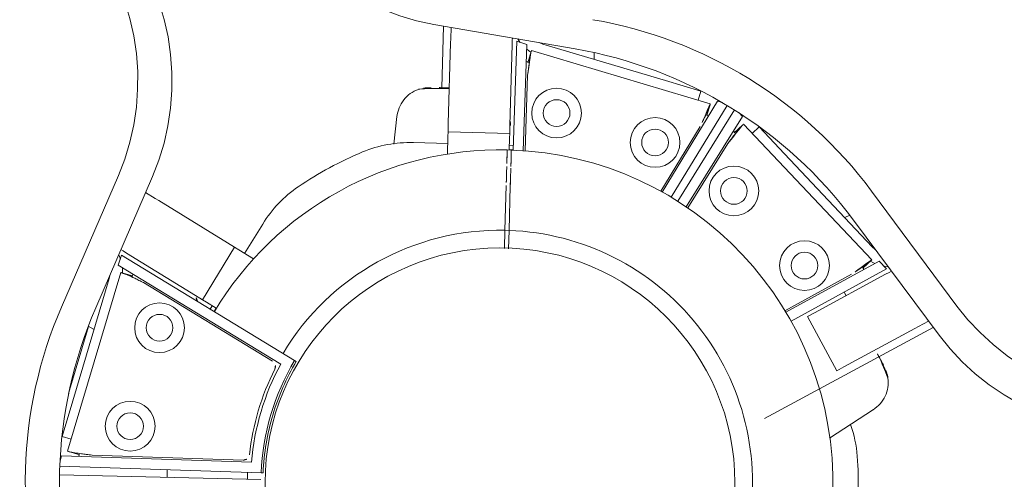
# Model space of a CAD drawing. Extents: x 5459245 to 5462690, y 5971016 to 5972523.
# Tile 63 of 198: x 5462443.917 to 5462444.156, y 5972215.678 to 5972215.79. Entities that reach past the tile are written whole.
import ezdxf

# ---------------------------------------------------------------- set-up
doc = ezdxf.new("R2010")
doc.units = 0
doc.layers.add('A_MAŁA ARCHITEKTURA', color=195, linetype='CONTINUOUS', lineweight=9)
doc.layers.add('ADT CCTV', color=102, linetype='CONTINUOUS')

# ---------------------------------------------------------------- blocks, each defined once
blk = doc.blocks.new('MEGA')
at = {"layer": 'A_MAŁA ARCHITEKTURA'}
for p, q in [((5462446.272989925, 5972218.340959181), (5462446.238584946, 5972218.335993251)), ((5462446.277136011, 5972218.33377795), (5462446.242731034, 5972218.328812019)), ((5462446.272934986, 5972218.330412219), (5462446.272934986, 5972218.333171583)), ((5462446.250564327, 5972218.329752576), (5462446.220632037, 5972218.321732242)), ((5462446.250564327, 5972218.329752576), (5462446.251463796, 5972218.330072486)), ((5462446.256926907, 5972218.330235), (5462446.254438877, 5972218.329568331)), ((5462446.257184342, 5972218.281068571), (5462446.256926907, 5972218.330235)), ((5462446.257986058, 5972218.330412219), (5462446.257986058, 5972218.331013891)), ((5462446.257986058, 5972218.329415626), (5462446.257986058, 5972218.330412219)), ((5462446.272934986, 5972218.330412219), (5462446.272934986, 5972218.329415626)), ((5462446.209580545, 5972218.316422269), (5462446.253256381, 5972218.328125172)), ((5462446.238054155, 5972218.327929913), (5462446.221643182, 5972218.323532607)), ((5462446.238054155, 5972218.328030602), (5462446.238054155, 5972218.326400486)), ((5462446.254030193, 5972218.325237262), (5462446.253256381, 5972218.328125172)), ((5462446.254018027, 5972218.325303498), (5462446.253327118, 5972218.327881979)), ((5462446.254438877, 5972218.329568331), (5462446.254680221, 5972218.283475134)), ((5462446.257986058, 5972218.309825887), (5462446.257986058, 5972218.329415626)), ((5462446.272934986, 5972218.309825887), (5462446.272934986, 5972218.329415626)), ((5462446.254460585, 5972218.325422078), (5462446.253987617, 5972218.325295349)), ((5462446.211968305, 5972218.319410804), (5462446.220632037, 5972218.321732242)), ((5462446.254234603, 5972218.285539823), (5462446.254042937, 5972218.322145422)), ((5462446.212555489, 5972218.317219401), (5462446.211968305, 5972218.319410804)), ((5462446.212350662, 5972218.319513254), (5462446.212314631, 5972218.31964772)), ((5462446.22970713, 5972218.273706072), (5462446.205511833, 5972218.316124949)), ((5462446.206669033, 5972218.316768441), (5462446.207834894, 5972218.317080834)), ((5462446.207834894, 5972218.317080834), (5462446.230672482, 5972218.277042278)), ((5462446.209610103, 5972218.31627798), (5462446.209580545, 5972218.316422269)), ((5462446.209640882, 5972218.316176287), (5462446.210381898, 5972218.313410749)), ((5462446.228318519, 5972218.272904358), (5462446.203680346, 5972218.315067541)), ((5462446.210331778, 5972218.313597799), (5462446.20988922, 5972218.313479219)), ((5462446.211889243, 5972218.310850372), (5462446.230026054, 5972218.279053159)), ((5462446.257986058, 5972218.307832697), (5462446.257986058, 5972218.309825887)), ((5462446.272934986, 5972218.309825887), (5462446.272934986, 5972218.307832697)), ((5462446.272934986, 5972218.307832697), (5462446.257986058, 5972218.307832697)), ((5462446.257986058, 5972218.306683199), (5462446.257986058, 5972218.307832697)), ((5462446.257986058, 5972218.306683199), (5462446.257986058, 5972218.303896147)), ((5462446.272934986, 5972218.306683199), (5462446.272934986, 5972218.307832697)), ((5462446.272934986, 5972218.306683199), (5462446.272934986, 5972218.30245008)), ((5462446.257059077, 5972218.304992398), (5462446.257986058, 5972218.304992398)), ((5462446.257064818, 5972218.303896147), (5462446.257986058, 5972218.303896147)), ((5462446.281283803, 5972218.304992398), (5462446.272934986, 5972218.304992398)), ((5462446.344241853, 5972218.295034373), (5462446.357143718, 5972218.262755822)), ((5462446.34512585, 5972218.292822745), (5462446.332178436, 5972218.285347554)), ((5462446.320537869, 5972218.290935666), (5462446.314443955, 5972218.288053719)), ((5462446.325599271, 5972218.279420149), (5462446.34256448, 5972218.289215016)), ((5462446.34256448, 5972218.289215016), (5462446.343427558, 5972218.289713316)), ((5462446.343427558, 5972218.289713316), (5462446.345817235, 5972218.291092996)), ((5462446.321413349, 5972218.277003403), (5462446.31723894, 5972218.284233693)), ((5462446.257186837, 5972218.280592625), (5462446.257184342, 5972218.281068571)), ((5462446.322877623, 5972218.277848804), (5462446.319211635, 5972218.275732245)), ((5462446.322877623, 5972218.277848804), (5462446.323873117, 5972218.278423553)), ((5462446.323873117, 5972218.278423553), (5462446.325599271, 5972218.279420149)), ((5462446.331347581, 5972218.265477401), (5462446.323873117, 5972218.278423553)), ((5462446.226662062, 5972218.275739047), (5462446.228080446, 5972218.27655795)), ((5462446.328351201, 5972218.262684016), (5462446.35127812, 5972218.275761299)), ((5462446.333073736, 5972218.266473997), (5462446.350038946, 5972218.276268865)), ((5462446.350902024, 5972218.276767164), (5462446.350038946, 5972218.276268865)), ((5462446.350902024, 5972218.276767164), (5462446.351423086, 5972218.277067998)), ((5462446.35127812, 5972218.275761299), (5462446.351944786, 5972218.273273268)), ((5462446.229942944, 5972218.273292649), (5462446.22970713, 5972218.273706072)), ((5462446.351944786, 5972218.273273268), (5462446.329538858, 5972218.260493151)), ((5462446.351040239, 5972218.271467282), (5462446.348274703, 5972218.270726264)), ((5462446.348461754, 5972218.270776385), (5462446.348343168, 5972218.271218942)), ((5462446.351141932, 5972218.271498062), (5462446.351286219, 5972218.271527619)), ((5462446.351286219, 5972218.271527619), (5462446.362989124, 5972218.227851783)), ((5462446.353868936, 5972218.270948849), (5462446.354041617, 5972218.270009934)), ((5462446.362061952, 5972218.240077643), (5462446.354041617, 5972218.270009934)), ((5462446.345714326, 5972218.269218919), (5462446.329739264, 5972218.260106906)), ((5462446.330352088, 5972218.264902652), (5462446.331347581, 5972218.265477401)), ((5462446.333073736, 5972218.266473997), (5462446.331347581, 5972218.265477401)), ((5462446.328143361, 5972218.263051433), (5462446.327645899, 5972218.263913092)), ((5462446.330352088, 5972218.264902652), (5462446.327938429, 5972218.263509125)), ((5462446.327938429, 5972218.263509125), (5462446.32839905, 5972218.262711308)), ((5462446.328887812, 5972218.264057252), (5462446.329351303, 5972218.263254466)), ((5462446.320160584, 5972218.259593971), (5462446.310766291, 5972218.254170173)), ((5462446.311264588, 5972218.253307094), (5462446.320658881, 5972218.258730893)), ((5462446.357393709, 5972218.257499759), (5462446.358805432, 5972218.258314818)), ((5462446.310766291, 5972218.254170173), (5462446.306930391, 5972218.251955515)), ((5462446.307428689, 5972218.251092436), (5462446.311264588, 5972218.253307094)), ((5462446.310764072, 5972218.254173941), (5462446.311263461, 5972218.253309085)), ((5462446.362061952, 5972218.240077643), (5462446.364383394, 5972218.23141391)), ((5462446.364383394, 5972218.23141391), (5462446.36219199, 5972218.230826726)), ((5462446.338618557, 5972218.226968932), (5462446.357009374, 5972218.227065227)), ((5462446.360101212, 5972218.227077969), (5462446.362989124, 5972218.227851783)), ((5462446.360286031, 5972218.226647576), (5462446.360166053, 5972218.227095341)), ((5462446.360167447, 5972218.227090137), (5462446.362745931, 5972218.227781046)), ((5462446.364432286, 5972218.22666929), (5462446.338638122, 5972218.226534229)), ((5462446.364744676, 5972218.225503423), (5462446.364432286, 5972218.22666929)), ((5462446.338705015, 5972218.224043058), (5462446.364765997, 5972218.224179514)), ((5462446.338705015, 5972218.222201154), (5462446.364765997, 5972218.222064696)), ((5462446.364744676, 5972218.220740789), (5462446.364432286, 5972218.219574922)), ((5462446.357009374, 5972218.219178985), (5462446.338618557, 5972218.21927528)), ((5462446.364432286, 5972218.219574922), (5462446.338638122, 5972218.219709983)), ((5462446.362989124, 5972218.218392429), (5462446.351286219, 5972218.174716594)), ((5462446.362745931, 5972218.218463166), (5462446.359980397, 5972218.219204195)), ((5462446.360167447, 5972218.219154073), (5462446.360286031, 5972218.219596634)), ((5462446.362849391, 5972218.218438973), (5462446.362989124, 5972218.218392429)), ((5462446.36219199, 5972218.215417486), (5462446.364383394, 5972218.2148303)), ((5462446.364383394, 5972218.2148303), (5462446.362061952, 5972218.206166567)), ((5462446.354041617, 5972218.176234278), (5462446.362061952, 5972218.206166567)), ((5462446.351944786, 5972218.172970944), (5462446.329538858, 5972218.185751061)), ((5462446.329739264, 5972218.186137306), (5462446.345714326, 5972218.177025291)), ((5462446.35771041, 5972218.184936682), (5462446.356552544, 5972218.185605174)), ((5462446.328351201, 5972218.183560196), (5462446.35127812, 5972218.170482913)), ((5462446.344241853, 5972218.15120984), (5462446.357143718, 5972218.18348839)), ((5462446.352534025, 5972218.15120984), (5462446.365435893, 5972218.18348839)), ((5462446.323873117, 5972218.167820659), (5462446.331347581, 5972218.180766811)), ((5462446.331347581, 5972218.180766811), (5462446.333073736, 5972218.179770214)), ((5462446.333073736, 5972218.179770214), (5462446.350038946, 5972218.169975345)), ((5462446.304826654, 5972218.176688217), (5462446.34512585, 5972218.153421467)), ((5462446.340574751, 5972218.1754395), (5462446.341073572, 5972218.176303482)), ((5462446.348343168, 5972218.17502527), (5462446.348463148, 5972218.175473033)), ((5462446.348398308, 5972218.175490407), (5462446.351286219, 5972218.174716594)), ((5462446.348461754, 5972218.175467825), (5462446.351040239, 5972218.174776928)), ((5462446.354041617, 5972218.176234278), (5462446.353868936, 5972218.175295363)), ((5462446.35127812, 5972218.170482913), (5462446.351944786, 5972218.172970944)), ((5462446.350038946, 5972218.169975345), (5462446.350902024, 5972218.169477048)), ((5462446.325599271, 5972218.166824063), (5462446.323873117, 5972218.167820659)), ((5462446.350902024, 5972218.169477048), (5462446.351423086, 5972218.169176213)), ((5462446.325599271, 5972218.166824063), (5462446.34256448, 5972218.157029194)), ((5462446.309033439, 5972218.160749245), (5462446.320537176, 5972218.155308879)), ((5462446.343427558, 5972218.156530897), (5462446.34256448, 5972218.157029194)), ((5462446.343427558, 5972218.156530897), (5462446.345817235, 5972218.155151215))]:
    blk.add_line(p, q, dxfattribs=at)
at = {"layer": 'A_MAŁA ARCHITEKTURA', "flags": 128}
for points in [[(5462446.272989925, 5972218.340959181), (5462446.277162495, 5972218.341725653), (5462446.281303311, 5972218.342814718), (5462446.285380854, 5972218.344218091), (5462446.289364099, 5972218.345925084), (5462446.293222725, 5972218.347922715), (5462446.296927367, 5972218.350195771), (5462446.300449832, 5972218.352726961), (5462446.303763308, 5972218.355497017), (5462446.306842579, 5972218.358484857), (5462446.309664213, 5972218.361667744), (5462446.312206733, 5972218.365021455), (5462446.314450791, 5972218.368520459), (5462446.316379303, 5972218.372138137), (5462446.317977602, 5972218.375846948), (5462446.319233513, 5972218.379618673), (5462446.320137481, 5972218.383424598), (5462446.320682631, 5972218.387235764), (5462446.32086481, 5972218.391023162)], [(5462446.325010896, 5972218.383841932), (5462446.324828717, 5972218.380054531), (5462446.324283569, 5972218.376243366), (5462446.323379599, 5972218.372437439), (5462446.322123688, 5972218.368665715), (5462446.320525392, 5972218.364956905), (5462446.318596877, 5972218.36133923), (5462446.31635282, 5972218.357840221), (5462446.313810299, 5972218.354486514), (5462446.310988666, 5972218.351303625), (5462446.307909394, 5972218.348315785), (5462446.304595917, 5972218.345545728), (5462446.301073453, 5972218.343014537), (5462446.297368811, 5972218.340741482), (5462446.293510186, 5972218.338743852), (5462446.289526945, 5972218.337036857), (5462446.285449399, 5972218.335633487), (5462446.281308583, 5972218.334544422), (5462446.277136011, 5972218.33377795)], [(5462446.344241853, 5972218.295034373), (5462446.342819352, 5972218.299031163), (5462446.341692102, 5972218.303161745), (5462446.340868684, 5972218.307394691), (5462446.340355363, 5972218.311697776), (5462446.340156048, 5972218.31603826), (5462446.340272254, 5972218.3203831), (5462446.340703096, 5972218.324699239), (5462446.341445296, 5972218.328953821), (5462446.342493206, 5972218.333114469), (5462446.343838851, 5972218.33714952), (5462446.345471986, 5972218.341028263), (5462446.347380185, 5972218.344721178), (5462446.349548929, 5972218.348200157), (5462446.351961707, 5972218.351438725), (5462446.354600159, 5972218.354412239), (5462446.357444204, 5972218.357098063), (5462446.360472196, 5972218.359475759), (5462446.363661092, 5972218.361527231)], [(5462446.255992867, 5972218.329890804), (5462446.256132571, 5972218.3300682), (5462446.256651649, 5972218.330821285)], [(5462446.253412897, 5972218.327710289), (5462446.253999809, 5972218.328070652), (5462446.254445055, 5972218.328388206)], [(5462446.218424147, 5972218.293487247), (5462446.217623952, 5972218.293031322), (5462446.216829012, 5972218.292566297)], [(5462446.35192349, 5972218.275816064), (5462446.351530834, 5972218.274989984), (5462446.351503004, 5972218.274922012)], [(5462446.350919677, 5972218.272688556), (5462446.350867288, 5972218.272144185), (5462446.350848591, 5972218.271462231)], [(5462446.350848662, 5972218.17478849), (5462446.350867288, 5972218.174100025), (5462446.350919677, 5972218.173555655)], [(5462446.351503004, 5972218.171322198), (5462446.351530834, 5972218.171254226), (5462446.35192349, 5972218.170428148)], [(5462446.363661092, 5972218.084716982), (5462446.360472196, 5972218.086768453), (5462446.357444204, 5972218.089146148), (5462446.354600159, 5972218.091831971), (5462446.351961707, 5972218.094805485), (5462446.349548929, 5972218.098044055), (5462446.347380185, 5972218.101523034), (5462446.345471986, 5972218.105215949), (5462446.343838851, 5972218.109094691), (5462446.342493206, 5972218.113129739), (5462446.341445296, 5972218.117290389), (5462446.340703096, 5972218.121544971), (5462446.340272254, 5972218.125861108), (5462446.340156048, 5972218.130205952), (5462446.340355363, 5972218.134546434), (5462446.340868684, 5972218.138849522), (5462446.341692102, 5972218.143082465), (5462446.342819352, 5972218.147213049), (5462446.344241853, 5972218.15120984)], [(5462446.352534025, 5972218.15120984), (5462446.351111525, 5972218.147213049), (5462446.349984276, 5972218.143082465), (5462446.349160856, 5972218.138849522), (5462446.348647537, 5972218.134546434), (5462446.34844822, 5972218.130205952), (5462446.348564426, 5972218.125861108), (5462446.348995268, 5972218.121544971), (5462446.349737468, 5972218.117290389), (5462446.350785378, 5972218.113129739), (5462446.352131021, 5972218.109094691), (5462446.353764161, 5972218.105215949), (5462446.35567236, 5972218.101523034), (5462446.357841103, 5972218.098044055), (5462446.360253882, 5972218.094805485), (5462446.362892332, 5972218.091831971), (5462446.365736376, 5972218.089146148), (5462446.368764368, 5972218.086768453), (5462446.371953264, 5972218.084716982)]]:
    blk.add_lwpolyline(points, dxfattribs=at)
at = {"layer": 'A_MAŁA ARCHITEKTURA'}
for centre, radius in [((5462446.2467694, 5972218.31311509), 0.00602940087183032), ((5462446.2467694, 5972218.31311509), 0.00323893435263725), ((5462446.222703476, 5972218.306666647), 0.006029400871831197), ((5462446.222703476, 5972218.306666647), 0.003238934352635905), ((5462446.257986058, 5972218.223122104), 0.05695541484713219), ((5462446.341530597, 5972218.25840469), 0.006029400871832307), ((5462446.341530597, 5972218.25840469), 0.003238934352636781), ((5462446.347979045, 5972218.234338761), 0.006029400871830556), ((5462446.347979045, 5972218.234338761), 0.003238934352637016), ((5462446.347979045, 5972218.211905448), 0.006029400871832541), ((5462446.347979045, 5972218.211905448), 0.00323893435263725), ((5462446.341530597, 5972218.187839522), 0.006029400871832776), ((5462446.341530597, 5972218.187839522), 0.00323893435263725)]:
    blk.add_circle(centre, radius, dxfattribs=at)
for centre, radius, start, end in [((5462446.253839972, 5972218.230303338), 0.1067851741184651, 98.21321111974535, 141.7867898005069), ((5462446.257986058, 5972218.223122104), 0.1067851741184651, 98.21321111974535, 141.7867898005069), ((5462446.254996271, 5972218.31082248), 0.002989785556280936, 313.122642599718, 0), ((5462446.257986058, 5972218.223122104), 0.08072421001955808, 30.35452377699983, 90.6536802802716), ((5462446.281283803, 5972218.275094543), 0.02989785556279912, 65.85468284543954, 90), ((5462446.257986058, 5972218.223122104), 0.08685327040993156, 54.14531813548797, 65.85468285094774), ((5462446.291346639, 5972218.269284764), 0.02989785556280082, 30.00000006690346, 54.14531874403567), ((5462446.252739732, 5972218.285531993), 0.001494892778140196, 274.8052759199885, 0.2999858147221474), ((5462446.257986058, 5972218.223122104), 0.06123508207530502, 30.46624542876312, 90.76624653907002), ((5462446.257986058, 5972218.223122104), 0.06044349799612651, 93.1352427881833, 116.864758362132), ((5462446.25798628, 5972218.223121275), 0.06113596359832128, 94.80526452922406, 115.1947376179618), ((5462446.257986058, 5972218.223122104), 0.05795201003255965, 90.79266290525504, 119.2073410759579), ((5462446.257986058, 5972218.223122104), 0.05747573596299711, 90.79595136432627, 104.9999991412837), ((5462446.257986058, 5972218.223122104), 0.05747573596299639, 104.9999991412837, 119.2016299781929), ((5462446.231324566, 5972218.279793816), 0.001494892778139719, 209.699991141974, 295.1947267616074), ((5462446.335431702, 5972218.264383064), 0.002989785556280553, 119.9999998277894, 166.8773517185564), ((5462446.257986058, 5972218.223122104), 0.08072421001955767, 299.9999997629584, 29.64593244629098), ((5462446.257986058, 5972218.223122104), 0.1067851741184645, 338.2132111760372, 21.78678882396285), ((5462446.266278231, 5972218.223122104), 0.1067851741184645, 338.2132111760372, 21.78678882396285), ((5462446.257986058, 5972218.223122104), 0.06123508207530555, 290.6824504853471, 29.53375292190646), ((5462446.291346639, 5972218.176959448), 0.02989785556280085, 305.8546812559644, 320.9224750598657), ((5462446.257986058, 5972218.223122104), 0.08685327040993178, 294.1453171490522, 305.854681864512)]:
    blk.add_arc(centre, radius, start, end, dxfattribs=at)
for centre, major_axis, ratio, start_param, end_param in [((5462446.253999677, 5972218.310490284), (0.003986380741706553, 0), 0.666666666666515, 5.579557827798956, 6.283185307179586), ((5462446.33564231, 5972218.263353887), (-0.001993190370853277, 0.003452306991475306), 0.6666666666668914, 0, 0.7036274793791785)]:
    blk.add_ellipse(centre, major_axis=major_axis, ratio=ratio, start_param=start_param, end_param=end_param, dxfattribs=at)
for points, knots in [([(5462446.253256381, 5972218.328125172), (5462446.253263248, 5972218.328089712), (5462446.253276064, 5972218.328023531), (5462446.253395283, 5972218.327454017), (5462446.253601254, 5972218.326379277), (5462446.253788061, 5972218.324852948), (5462446.253942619, 5972218.323374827), (5462446.254008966, 5972218.322561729), (5462446.254042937, 5972218.322145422)], [0, 0, 0, 0, 0.1585874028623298, 0.2959955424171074, 0.5065390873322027, 0.7404638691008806, 0.8671176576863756, 1, 1, 1, 1]), ([(5462446.211889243, 5972218.310850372), (5462446.211691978, 5972218.311285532), (5462446.21132216, 5972218.312101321), (5462446.210724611, 5972218.313445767), (5462446.210118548, 5972218.314822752), (5462446.20976295, 5972218.315794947), (5462446.20967503, 5972218.316074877), (5462446.209651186, 5972218.316150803)], [0, 0, 0, 0, 0.1865032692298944, 0.3496370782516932, 0.6049814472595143, 0.8928612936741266, 1, 1, 1, 1]), ([(5462446.328886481, 5972218.289941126), (5462446.328267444, 5972218.290360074), (5462446.327028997, 5972218.291198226), (5462446.324825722, 5972218.291724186), (5462446.322561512, 5972218.291703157), (5462446.321165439, 5972218.291168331), (5462446.320467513, 5972218.290900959)], [0, 0, 0, 0, 0.2499375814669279, 0.5000250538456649, 0.7500527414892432, 1, 1, 1, 1]), ([(5462446.33297488, 5972218.283678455), (5462446.332477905, 5972218.284493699), (5462446.331439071, 5972218.286197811), (5462446.330235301, 5972218.288096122), (5462446.329309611, 5972218.289478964), (5462446.329038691, 5972218.289777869), (5462446.328901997, 5972218.289928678)], [0, 0, 0, 0, 0.230946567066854, 0.4827526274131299, 0.7390256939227, 1, 1, 1, 1]), ([(5462446.330850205, 5972218.287484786), (5462446.330626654, 5972218.287841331), (5462446.329845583, 5972218.289087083), (5462446.329277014, 5972218.289592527), (5462446.328871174, 5972218.289953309)], [0, 0, 0, 0, 0.2862069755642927, 1, 1, 1, 1]), ([(5462446.333100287, 5972218.283750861), (5462446.332783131, 5972218.284300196), (5462446.331936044, 5972218.285767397), (5462446.331502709, 5972218.28651795), (5462446.331231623, 5972218.286987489)], [0, 0, 0, 0, 0.3744101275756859, 1, 1, 1, 1]), ([(5462446.345714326, 5972218.269218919), (5462446.346149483, 5972218.269416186), (5462446.346965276, 5972218.269786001), (5462446.348309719, 5972218.270383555), (5462446.349686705, 5972218.270989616), (5462446.350658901, 5972218.271345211), (5462446.350938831, 5972218.271433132), (5462446.351014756, 5972218.271456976)], [0, 0, 0, 0, 0.1865032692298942, 0.3496370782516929, 0.6049814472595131, 0.8928612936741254, 1, 1, 1, 1]), ([(5462446.327644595, 5972218.263914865), (5462446.327584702, 5972218.263880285), (5462446.327464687, 5972218.263810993), (5462446.326510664, 5972218.263260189), (5462446.325332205, 5972218.262579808), (5462446.324423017, 5972218.262054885), (5462446.324165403, 5972218.261906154)], [0, 0, 0, 0, 0.2941087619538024, 0.5893456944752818, 0.8836441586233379, 1, 1, 1, 1]), ([(5462446.3246637, 5972218.261043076), (5462446.325425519, 5972218.261482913), (5462446.32696473, 5972218.262371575), (5462446.327874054, 5972218.262896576), (5462446.328177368, 5972218.263071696), (5462446.328126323, 5972218.263042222), (5462446.328118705, 5972218.263037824)], [0, 0, 0, 0, 0.3682136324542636, 0.7439564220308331, 0.9617948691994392, 1, 1, 1, 1]), ([(5462446.324165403, 5972218.261906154), (5462446.323940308, 5972218.261776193), (5462446.323490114, 5972218.261516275), (5462446.322319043, 5972218.260840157), (5462446.321153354, 5972218.260167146), (5462446.320415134, 5972218.259740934), (5462446.320160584, 5972218.259593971)], [0, 0, 0, 0, 0.283582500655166, 0.5671648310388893, 0.8507514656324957, 1, 1, 1, 1]), ([(5462446.320658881, 5972218.258730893), (5462446.321144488, 5972218.259011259), (5462446.322115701, 5972218.259571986), (5462446.323402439, 5972218.260314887), (5462446.324245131, 5972218.260801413), (5462446.324556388, 5972218.260981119), (5462446.3246637, 5972218.261043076)], [0, 0, 0, 0, 0.2835934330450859, 0.5671869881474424, 0.850777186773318, 1, 1, 1, 1]), ([(5462446.362989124, 5972218.227851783), (5462446.362953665, 5972218.227844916), (5462446.362887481, 5972218.227832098), (5462446.362317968, 5972218.227712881), (5462446.361243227, 5972218.227506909), (5462446.359716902, 5972218.227320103), (5462446.35823878, 5972218.227165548), (5462446.35742568, 5972218.227099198), (5462446.357009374, 5972218.227065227)], [0, 0, 0, 0, 0.158587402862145, 0.2959955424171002, 0.5065390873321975, 0.7404638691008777, 0.8671176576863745, 1, 1, 1, 1]), ([(5462446.357009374, 5972218.219178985), (5462446.357484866, 5972218.219132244), (5462446.358376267, 5972218.219044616), (5462446.359839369, 5972218.21888989), (5462446.361334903, 5972218.218726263), (5462446.362354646, 5972218.21854812), (5462446.362641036, 5972218.218484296), (5462446.362718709, 5972218.218466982)], [0, 0, 0, 0, 0.1865032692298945, 0.3496370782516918, 0.6049814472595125, 0.8928612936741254, 1, 1, 1, 1]), ([(5462446.351286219, 5972218.174716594), (5462446.351252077, 5972218.174728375), (5462446.351188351, 5972218.174750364), (5462446.350635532, 5972218.174931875), (5462446.349601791, 5972218.175290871), (5462446.34818655, 5972218.175892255), (5462446.346829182, 5972218.176497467), (5462446.34609184, 5972218.176846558), (5462446.345714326, 5972218.177025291)], [0, 0, 0, 0, 0.1585874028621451, 0.2959955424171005, 0.5065390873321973, 0.7404638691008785, 0.867117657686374, 1, 1, 1, 1]), ([(5462446.328897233, 5972218.156310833), (5462446.329108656, 5972218.156510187), (5462446.329524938, 5972218.156902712), (5462446.330387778, 5972218.158061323), (5462446.331269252, 5972218.159380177), (5462446.331909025, 5972218.160461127), (5462446.332169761, 5972218.160901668)], [0, 0, 0, 0, 0.2822503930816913, 0.5557366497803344, 0.8189420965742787, 1, 1, 1, 1]), ([(5462446.331007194, 5972218.158868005), (5462446.331170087, 5972218.159150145), (5462446.331495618, 5972218.159713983), (5462446.332244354, 5972218.161010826), (5462446.332883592, 5972218.16211802), (5462446.333100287, 5972218.162493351)], [0, 0, 0, 0, 0.3983277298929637, 0.796038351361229, 1, 1, 1, 1]), ([(5462446.328873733, 5972218.156292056), (5462446.329256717, 5972218.156631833), (5462446.330005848, 5972218.157296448), (5462446.330678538, 5972218.158352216), (5462446.331007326, 5972218.158868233)], [0, 0, 0, 0, 0.5112387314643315, 1, 1, 1, 1]), ([(5462446.320466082, 5972218.155341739), (5462446.321164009, 5972218.1550743), (5462446.322560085, 5972218.154539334), (5462446.324824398, 5972218.154518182), (5462446.327027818, 5972218.155044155), (5462446.328266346, 5972218.155882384), (5462446.328885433, 5972218.156301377)], [0, 0, 0, 0, 0.2499419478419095, 0.499965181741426, 0.7500537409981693, 1, 1, 1, 1])]:
    blk.add_open_spline(points, degree=3, knots=knots, dxfattribs=at)
blk = doc.blocks.new('A770198')
at = {"layer": 'ADT CCTV', "color": 140, "lineweight": 9}
blk.add_arc((29.99999999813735, 19.04213309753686), 29.99999999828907, 140.6005380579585, 219.4005380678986, dxfattribs=at)
blk = doc.blocks.new('G$CFAE608CC')
at = {"layer": 'ADT CCTV', "rotation": 90}
blk.add_blockref('A770198', (38.08383079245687, 0), dxfattribs=at)

msp = doc.modelspace()

# ---------------------------------------------------------------- block references
at = {"layer": 'A_MAŁA ARCHITEKTURA', "color": 6, "rotation": 58.39971502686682}
msp.add_blockref('MEGA', (7686859.594493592, -1809666.166885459), dxfattribs=at)
at = {"layer": 'ADT CCTV', "rotation": 184.5356804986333}
msp.add_blockref('G$CFAE608CC', (5462467.50940801, 5972223.830454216), dxfattribs=at)

doc.saveas('drawing.dxf')
